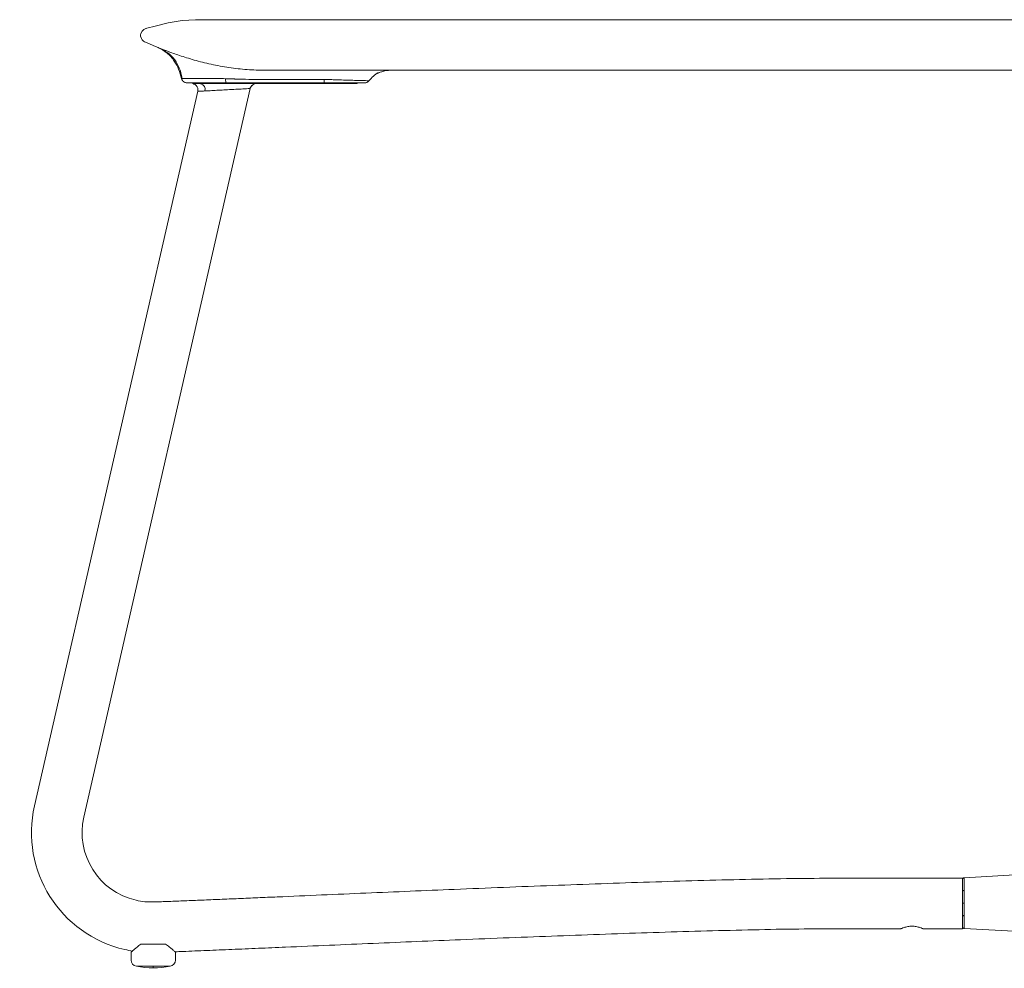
# Model space of a CAD drawing. Extents: x 6 to 143, y 738 to 839.
# Tile 2 of 9: x 6 to 37, y 809 to 839. Entities that reach past the tile are written whole.
import ezdxf

# ---------------------------------------------------------------- set-up
doc = ezdxf.new("R2010")
doc.units = 0
doc.header["$MEASUREMENT"] = 0
doc.layers.get('0').update_dxf_attribs({"lineweight": 0})

msp = doc.modelspace()

# ---------------------------------------------------------------- linework, layer by layer
at = {"color": 18, "lineweight": 9, "true_color": 0x000000}
for p, q in [((16.725, 837.515), (16.766, 837.548)), ((11.02, 837.285), (11.02, 837.309)), ((12.12, 837.285), (12.12, 837.309)), ((15.12, 837.285), (12.12, 837.285)), ((12.968, 837.275), (12.965, 837.275)), ((13.015, 837.285), (15.12, 837.285)), ((15.12, 837.285), (15.12, 837.309)), ((15.12, 837.285), (15.12, 837.285)), ((16.22, 837.285), (16.22, 837.309)), ((6.01, 814.429), (11.175, 837.044)), ((7.569, 814.073), (12.836, 837.129)), ((12.836, 837.129), (12.822, 837.129)), ((35.369, 812.136), (31.369, 812.136)), ((35.416, 812.149), (37.569, 812.271)), ((33.419, 810.536), (31.369, 810.536)), ((33.769, 810.617), (33.7, 810.613)), ((35.369, 810.536), (34.119, 810.536)), ((35.416, 810.544), (37.569, 810.423)), ((9.069, 809.545), (9.069, 809.8)), ((10.469, 809.545), (10.469, 809.8))]:
    msp.add_line(p, q, dxfattribs=at)
for points in [[(11.101, 839.309), (10.684, 839.283), (10.241, 839.207), (9.781, 839.093), (9.611, 839.05), (9.569, 839.039), (9.548, 839.034), (9.537, 839.031), (9.537, 839.031), (9.536, 839.031), (9.536, 839.031), (9.536, 839.031), (9.536, 839.031), (9.536, 839.031), (9.536, 839.031), (9.536, 839.031), (9.536, 839.031), (9.507, 839.021), (9.465, 838.999), (9.413, 838.95), (9.374, 838.872), (9.367, 838.827), (9.369, 838.782), (9.391, 838.711), (9.417, 838.671), (9.457, 838.632), (9.492, 838.611), (9.499, 838.608), (9.502, 838.606), (9.502, 838.606), (9.502, 838.606), (9.502, 838.606), (9.502, 838.606), (9.502, 838.606), (9.502, 838.606), (9.502, 838.606), (9.837, 838.461), (9.918, 838.427)], [(12.12, 837.285), (11.997, 837.285), (11.876, 837.285), (11.758, 837.285), (11.645, 837.285), (11.537, 837.285), (11.437, 837.285), (11.345, 837.285), (11.263, 837.285)], [(15.12, 837.285), (14.959, 837.285), (14.806, 837.285), (14.669, 837.285), (14.555, 837.285), (14.469, 837.285), (14.416, 837.285), (14.398, 837.285), (14.416, 837.285), (14.469, 837.285), (14.555, 837.285), (14.669, 837.285), (14.806, 837.285), (14.959, 837.285), (15.12, 837.285)], [(15.12, 837.285), (15.322, 837.285), (15.517, 837.285), (15.699, 837.285), (15.861, 837.285), (15.997, 837.285), (16.104, 837.285), (16.178, 837.285), (16.215, 837.285), (16.215, 837.285), (16.178, 837.285), (16.104, 837.285), (15.997, 837.285), (15.861, 837.285), (15.699, 837.285), (15.517, 837.285), (15.322, 837.285), (15.12, 837.285)], [(15.12, 837.285), (15.28, 837.285), (15.433, 837.285), (15.57, 837.285), (15.684, 837.285), (15.77, 837.285), (15.823, 837.285), (15.842, 837.285), (15.823, 837.285), (15.77, 837.285), (15.684, 837.285), (15.57, 837.285), (15.433, 837.285), (15.28, 837.285), (15.12, 837.285)], [(35.369, 810.536), (35.369, 810.556), (35.369, 810.615), (35.369, 810.711), (35.369, 810.837), (35.369, 810.989), (35.369, 811.158), (35.369, 811.336), (35.369, 811.514), (35.369, 811.683), (35.369, 811.835), (35.369, 811.962), (35.369, 812.057), (35.369, 812.116), (35.369, 812.136)], [(35.419, 811.347), (35.41, 811.347), (35.4, 811.347), (35.391, 811.347), (35.384, 811.347), (35.377, 811.347), (35.373, 811.347), (35.37, 811.347), (35.369, 811.347)], [(10.159, 810.05), (10.069, 810.05), (9.973, 810.05), (9.872, 810.05), (9.769, 810.05), (9.666, 810.05), (9.565, 810.05), (9.468, 810.05), (9.378, 810.05)], [(9.233, 809.348), (9.243, 809.348), (9.274, 809.348), (9.323, 809.348), (9.39, 809.348), (9.471, 809.348), (9.564, 809.348), (9.664, 809.348), (9.769, 809.348)], [(9.769, 809.348), (9.873, 809.348), (9.974, 809.348), (10.066, 809.348), (10.148, 809.348), (10.214, 809.348), (10.264, 809.348), (10.294, 809.348), (10.305, 809.348)], [(9.769, 809.348), (9.769, 809.337), (9.769, 809.327), (9.769, 809.319), (9.769, 809.312), (9.769, 809.307), (9.769, 809.303), (9.769, 809.301), (9.769, 809.3)]]:
    msp.add_lwpolyline(points, dxfattribs=at)
for points, knots in [([(11.101, 839.309), (11.111, 839.309), (11.122, 839.309), (11.155, 839.309), (11.188, 839.309), (11.245, 839.309), (11.318, 839.309), (11.391, 839.309), (11.48, 839.309), (11.586, 839.309), (11.693, 839.309), (11.817, 839.309), (11.957, 839.309), (12.097, 839.309), (12.254, 839.309), (12.425, 839.309), (12.597, 839.309), (12.784, 839.309), (12.985, 839.309), (13.187, 839.309), (13.403, 839.309), (13.631, 839.309), (13.861, 839.309), (14.103, 839.309), (14.357, 839.309), (14.677, 839.309), (15.016, 839.309), (15.372, 839.309), (15.729, 839.309), (16.102, 839.309), (16.49, 839.309), (16.881, 839.309), (17.287, 839.309), (17.703, 839.309), (18.121, 839.309), (18.55, 839.309), (18.99, 839.309), (19.43, 839.309), (19.88, 839.309), (20.341, 839.309), (20.76, 839.309), (21.187, 839.309), (21.622, 839.309), (22.058, 839.309), (22.501, 839.309), (22.952, 839.309), (23.402, 839.309), (23.859, 839.309), (24.326, 839.309), (24.788, 839.309), (25.258, 839.309), (25.737, 839.309), (26.215, 839.309), (26.702, 839.309), (27.198, 839.309), (27.691, 839.309), (28.194, 839.309), (28.705, 839.309), (29.214, 839.309), (29.731, 839.309), (30.257, 839.309), (30.736, 839.309), (31.223, 839.309), (31.715, 839.309), (32.206, 839.309), (32.703, 839.309), (33.205, 839.309), (33.706, 839.309), (34.211, 839.309), (34.721, 839.309), (35.23, 839.309), (35.742, 839.309), (36.258, 839.309), (36.773, 839.309), (37.29, 839.309), (37.809, 839.309), (38.327, 839.309), (38.847, 839.309), (39.367, 839.309)], [0, 0, 0, 0, 1, 1, 1, 2, 2, 2, 3, 3, 3, 4, 4, 4, 5, 5, 5, 6, 6, 6, 7, 7, 7, 8, 8, 8, 9, 9, 9, 10, 10, 10, 11, 11, 11, 12, 12, 12, 13, 13, 13, 14, 14, 14, 15, 15, 15, 16, 16, 16, 17, 17, 17, 18, 18, 18, 19, 19, 19, 20, 20, 20, 21, 21, 21, 22, 22, 22, 23, 23, 23, 24, 24, 24, 25, 25, 25, 26, 26, 26, 26]), ([(9.917, 838.426), (9.921, 838.425), (9.925, 838.423), (9.938, 838.418), (9.951, 838.413), (9.972, 838.405), (9.999, 838.394), (10.027, 838.383), (10.06, 838.37), (10.099, 838.355), (10.139, 838.34), (10.184, 838.323), (10.235, 838.304), (10.286, 838.285), (10.342, 838.264), (10.403, 838.243), (10.464, 838.221), (10.53, 838.199), (10.6, 838.175), (10.67, 838.152), (10.745, 838.128), (10.822, 838.104), (10.9, 838.08), (10.981, 838.056), (11.065, 838.032), (11.149, 838.009), (11.236, 837.985), (11.325, 837.963), (11.415, 837.94), (11.506, 837.919), (11.598, 837.898), (11.691, 837.878), (11.785, 837.859), (11.879, 837.841), (11.973, 837.824), (12.068, 837.808), (12.163, 837.794), (12.353, 837.765), (12.543, 837.743), (12.735, 837.73), (12.926, 837.717), (13.118, 837.713), (13.31, 837.709)], [0, 0, 0, 0, 1, 1, 1, 2, 2, 2, 3, 3, 3, 4, 4, 4, 5, 5, 5, 6, 6, 6, 7, 7, 7, 8, 8, 8, 9, 9, 9, 10, 10, 10, 11, 11, 11, 12, 12, 12, 13, 13, 13, 14, 14, 14, 14]), ([(9.917, 838.426), (10.018, 838.373), (10.119, 838.32), (10.207, 838.249), (10.295, 838.178), (10.37, 838.091), (10.434, 837.996), (10.488, 837.916), (10.533, 837.831), (10.569, 837.743), (10.608, 837.646), (10.636, 837.545), (10.665, 837.444)], [0, 0, 0, 0, 1, 1, 1, 2, 2, 2, 3, 3, 3, 4, 4, 4, 4]), ([(10.009, 838.39), (10.109, 838.336), (10.208, 838.283), (10.293, 838.21), (10.369, 838.144), (10.434, 838.063), (10.489, 837.976), (10.541, 837.892), (10.583, 837.802), (10.614, 837.71), (10.645, 837.62), (10.665, 837.527), (10.685, 837.434)], [0, 0, 0, 0, 1, 1, 1, 2, 2, 2, 3, 3, 3, 4, 4, 4, 4]), ([(37.367, 837.709), (36.859, 837.709), (36.351, 837.709), (35.848, 837.709), (35.34, 837.709), (34.838, 837.709), (34.34, 837.709), (33.838, 837.709), (33.342, 837.709), (32.852, 837.709), (32.356, 837.709), (31.867, 837.709), (31.386, 837.709), (30.899, 837.709), (30.42, 837.709), (29.948, 837.709), (29.471, 837.709), (29.003, 837.709), (28.542, 837.709), (28.077, 837.709), (27.62, 837.709), (27.171, 837.709), (26.672, 837.709), (26.184, 837.709), (25.706, 837.709), (25.217, 837.709), (24.738, 837.709), (24.268, 837.709), (23.795, 837.709), (23.331, 837.709), (22.876, 837.709), (22.421, 837.709), (21.975, 837.709), (21.54, 837.709), (21.104, 837.709), (20.679, 837.709), (20.263, 837.709), (19.848, 837.709), (19.443, 837.709), (19.049, 837.709), (18.661, 837.709), (18.283, 837.709), (17.92, 837.709), (17.563, 837.709), (17.221, 837.709), (16.894, 837.709), (16.57, 837.709), (16.262, 837.709), (15.972, 837.709), (15.686, 837.709), (15.417, 837.709), (15.168, 837.709), (14.974, 837.709), (14.792, 837.709), (14.623, 837.709), (14.456, 837.709), (14.302, 837.709), (14.162, 837.709), (14.023, 837.709), (13.898, 837.709), (13.787, 837.709), (13.676, 837.709), (13.579, 837.709), (13.502, 837.709), (13.425, 837.709), (13.367, 837.709), (13.31, 837.709)], [0, 0, 0, 0, 1, 1, 1, 2, 2, 2, 3, 3, 3, 4, 4, 4, 5, 5, 5, 6, 6, 6, 7, 7, 7, 8, 8, 8, 9, 9, 9, 10, 10, 10, 11, 11, 11, 12, 12, 12, 13, 13, 13, 14, 14, 14, 15, 15, 15, 16, 16, 16, 17, 17, 17, 18, 18, 18, 19, 19, 19, 20, 20, 20, 21, 21, 21, 22, 22, 22, 22]), ([(17.317, 837.709), (17.243, 837.705), (17.169, 837.702), (17.096, 837.688), (17.029, 837.676), (16.963, 837.654), (16.901, 837.626), (16.84, 837.598), (16.783, 837.564), (16.732, 837.522), (16.68, 837.479), (16.635, 837.428), (16.591, 837.377)], [0, 0, 0, 0, 1, 1, 1, 2, 2, 2, 3, 3, 3, 4, 4, 4, 4]), ([(16.766, 837.548), (16.77, 837.552), (16.773, 837.556), (16.789, 837.571), (16.792, 837.573), (16.795, 837.576), (16.799, 837.579), (16.802, 837.581), (16.806, 837.584), (16.81, 837.587), (16.815, 837.59), (16.82, 837.594), (16.825, 837.597), (16.831, 837.6), (16.837, 837.604), (16.843, 837.607), (16.85, 837.611), (16.857, 837.614), (16.864, 837.617), (16.872, 837.621), (16.88, 837.625), (16.888, 837.628), (16.909, 837.637), (16.929, 837.643), (16.946, 837.649), (17.005, 837.669), (17.049, 837.678), (17.093, 837.688)], [0, 0, 0, 0, 1, 1, 1, 2, 2, 2, 3, 3, 3, 4, 4, 4, 5, 5, 5, 6, 6, 6, 7, 7, 7, 8, 8, 8, 9, 9, 9, 9]), ([(10.682, 837.443), (10.677, 837.443), (10.671, 837.444), (10.668, 837.444), (10.666, 837.444), (10.665, 837.444), (10.665, 837.444)], [0, 0, 0, 0, 1, 1, 1, 2, 2, 2, 2]), ([(10.665, 837.444), (10.671, 837.422), (10.677, 837.401), (10.69, 837.385), (10.694, 837.381), (10.698, 837.378), (10.702, 837.374)], [0, 0, 0, 0, 1, 1, 1, 2, 2, 2, 2]), ([(10.671, 837.444), (10.674, 837.43), (10.677, 837.417), (10.683, 837.404), (10.688, 837.391), (10.696, 837.379), (10.706, 837.367), (10.715, 837.356), (10.726, 837.346), (10.739, 837.338), (10.751, 837.33), (10.765, 837.324), (10.779, 837.318)], [0, 0, 0, 0, 1, 1, 1, 2, 2, 2, 3, 3, 3, 4, 4, 4, 4]), ([(10.736, 837.443), (10.723, 837.443), (10.711, 837.443), (10.702, 837.443), (10.694, 837.443), (10.688, 837.443), (10.682, 837.443)], [0, 0, 0, 0, 1, 1, 1, 2, 2, 2, 2]), ([(10.824, 837.444), (10.805, 837.444), (10.786, 837.444), (10.77, 837.443), (10.758, 837.443), (10.747, 837.443), (10.736, 837.443)], [0, 0, 0, 0, 1, 1, 1, 2, 2, 2, 2]), ([(10.742, 837.336), (10.756, 837.328), (10.771, 837.321), (10.786, 837.316), (10.801, 837.311), (10.818, 837.31), (10.835, 837.309)], [0, 0, 0, 0, 1, 1, 1, 2, 2, 2, 2]), ([(12.056, 837.442), (11.962, 837.443), (11.868, 837.444), (11.776, 837.444), (11.683, 837.444), (11.592, 837.444), (11.505, 837.444), (11.419, 837.444), (11.336, 837.444), (11.258, 837.444), (11.167, 837.444), (11.082, 837.444), (11.011, 837.444), (10.94, 837.444), (10.882, 837.444), (10.824, 837.444)], [0, 0, 0, 0, 1, 1, 1, 2, 2, 2, 3, 3, 3, 4, 4, 4, 5, 5, 5, 5]), ([(10.835, 837.309), (10.838, 837.309), (10.842, 837.309), (10.855, 837.309), (10.865, 837.309), (10.881, 837.309), (10.898, 837.309)], [0, 0, 0, 0, 1, 1, 1, 2, 2, 2, 2]), ([(10.898, 837.309), (10.91, 837.309), (10.923, 837.309), (10.937, 837.309), (10.949, 837.309), (10.962, 837.309), (10.975, 837.309)], [0, 0, 0, 0, 1, 1, 1, 2, 2, 2, 2]), ([(10.975, 837.309), (11.042, 837.309), (11.11, 837.309), (11.195, 837.309), (11.281, 837.309), (11.385, 837.309), (11.496, 837.309), (11.583, 837.309), (11.676, 837.309), (11.771, 837.309), (11.867, 837.309), (11.966, 837.309), (12.065, 837.309)], [0, 0, 0, 0, 1, 1, 1, 2, 2, 2, 3, 3, 3, 4, 4, 4, 4]), ([(11.02, 837.285), (11.044, 837.277), (11.069, 837.269), (11.09, 837.256), (11.102, 837.249), (11.112, 837.24), (11.122, 837.23), (11.132, 837.22), (11.141, 837.209), (11.148, 837.197), (11.156, 837.186), (11.162, 837.173), (11.167, 837.16), (11.172, 837.147), (11.176, 837.134), (11.178, 837.12), (11.181, 837.095), (11.178, 837.07), (11.175, 837.044)], [0, 0, 0, 0, 1, 1, 1, 2, 2, 2, 3, 3, 3, 4, 4, 4, 5, 5, 5, 6, 6, 6, 6]), ([(11.263, 837.285), (11.193, 837.285), (11.123, 837.285), (11.082, 837.285), (11.042, 837.285), (11.031, 837.285), (11.02, 837.285)], [0, 0, 0, 0, 1, 1, 1, 2, 2, 2, 2]), ([(11.263, 837.285), (11.327, 837.285), (11.391, 837.285), (11.462, 837.285), (11.544, 837.285), (11.635, 837.285), (11.73, 837.285), (11.835, 837.285), (11.944, 837.285), (12.052, 837.285), (12.166, 837.285), (12.28, 837.285), (12.387, 837.285), (12.493, 837.285), (12.592, 837.285), (12.679, 837.285), (12.76, 837.285), (12.83, 837.285), (12.887, 837.285), (12.937, 837.285), (12.977, 837.285), (12.999, 837.285), (13.018, 837.285), (13.025, 837.285), (13.031, 837.285)], [0, 0, 0, 0, 1, 1, 1, 2, 2, 2, 3, 3, 3, 4, 4, 4, 5, 5, 5, 6, 6, 6, 7, 7, 7, 8, 8, 8, 8]), ([(11.404, 837.053), (11.431, 837.153), (11.37, 837.257), (11.269, 837.283), (11.267, 837.284), (11.265, 837.284), (11.263, 837.285)], [0, 0, 0, 0, 1, 1, 1, 2, 2, 2, 2]), ([(12.114, 837.44), (12.103, 837.44), (12.092, 837.441), (12.082, 837.441), (12.073, 837.442), (12.065, 837.442), (12.056, 837.442)], [0, 0, 0, 0, 1, 1, 1, 2, 2, 2, 2]), ([(12.056, 837.442), (12.056, 837.422), (12.057, 837.402), (12.057, 837.385), (12.058, 837.366), (12.059, 837.35), (12.06, 837.338), (12.061, 837.328), (12.062, 837.32), (12.063, 837.316), (12.063, 837.312), (12.064, 837.31), (12.065, 837.309)], [0, 0, 0, 0, 1, 1, 1, 2, 2, 2, 3, 3, 3, 4, 4, 4, 4]), ([(12.065, 837.309), (12.339, 837.309), (12.612, 837.309), (12.885, 837.309), (13.159, 837.309), (13.433, 837.309), (13.706, 837.309), (14.136, 837.309), (14.566, 837.309), (14.996, 837.309)], [0, 0, 0, 0, 1, 1, 1, 2, 2, 2, 3, 3, 3, 3]), ([(12.23, 837.436), (12.208, 837.437), (12.186, 837.437), (12.165, 837.438), (12.148, 837.439), (12.131, 837.439), (12.114, 837.44)], [0, 0, 0, 0, 1, 1, 1, 2, 2, 2, 2]), ([(12.291, 837.434), (12.28, 837.434), (12.268, 837.434), (12.257, 837.435), (12.248, 837.435), (12.239, 837.436), (12.23, 837.436)], [0, 0, 0, 0, 1, 1, 1, 2, 2, 2, 2]), ([(12.353, 837.431), (12.341, 837.432), (12.33, 837.432), (12.318, 837.433), (12.309, 837.433), (12.3, 837.433), (12.291, 837.434)], [0, 0, 0, 0, 1, 1, 1, 2, 2, 2, 2]), ([(13.356, 837.411), (13.169, 837.413), (12.981, 837.414), (12.794, 837.418), (12.647, 837.422), (12.5, 837.427), (12.353, 837.431)], [0, 0, 0, 0, 1, 1, 1, 2, 2, 2, 2]), ([(12.955, 837.285), (12.934, 837.285), (12.913, 837.285), (12.887, 837.285), (12.838, 837.285), (12.769, 837.285), (12.679, 837.285), (12.675, 837.285), (12.671, 837.285), (12.666, 837.285)], [0, 0, 0, 0, 1, 1, 1, 2, 2, 2, 3, 3, 3, 3]), ([(12.827, 837.129), (12.837, 837.153), (12.848, 837.177), (12.863, 837.197), (12.879, 837.218), (12.9, 837.235), (12.921, 837.252)], [0, 0, 0, 0, 1, 1, 1, 2, 2, 2, 2]), ([(13.031, 837.285), (13.029, 837.285), (13.026, 837.285), (12.999, 837.285), (12.99, 837.285), (12.978, 837.285), (12.967, 837.285)], [0, 0, 0, 0, 1, 1, 1, 2, 2, 2, 2]), ([(13.419, 837.411), (13.408, 837.411), (13.396, 837.411), (13.384, 837.411), (13.375, 837.411), (13.366, 837.411), (13.356, 837.411)], [0, 0, 0, 0, 1, 1, 1, 2, 2, 2, 2]), ([(13.482, 837.411), (13.471, 837.411), (13.459, 837.411), (13.447, 837.411), (13.438, 837.411), (13.429, 837.411), (13.419, 837.411)], [0, 0, 0, 0, 1, 1, 1, 2, 2, 2, 2]), ([(14.617, 837.413), (14.405, 837.412), (14.193, 837.412), (13.982, 837.411), (13.815, 837.411), (13.649, 837.411), (13.482, 837.411)], [0, 0, 0, 0, 1, 1, 1, 2, 2, 2, 2]), ([(14.87, 837.415), (14.823, 837.414), (14.776, 837.414), (14.728, 837.414), (14.691, 837.414), (14.654, 837.413), (14.617, 837.413)], [0, 0, 0, 0, 1, 1, 1, 2, 2, 2, 2]), ([(14.997, 837.415), (14.973, 837.415), (14.95, 837.415), (14.926, 837.415), (14.907, 837.415), (14.889, 837.415), (14.87, 837.415)], [0, 0, 0, 0, 1, 1, 1, 2, 2, 2, 2]), ([(14.996, 837.309), (15.029, 837.309), (15.062, 837.309), (15.095, 837.309), (15.121, 837.309), (15.146, 837.309), (15.172, 837.309)], [0, 0, 0, 0, 1, 1, 1, 2, 2, 2, 2]), ([(15.118, 837.416), (15.095, 837.416), (15.073, 837.416), (15.05, 837.416), (15.032, 837.416), (15.015, 837.415), (14.997, 837.415)], [0, 0, 0, 0, 1, 1, 1, 2, 2, 2, 2]), ([(15.177, 837.416), (15.166, 837.416), (15.155, 837.416), (15.144, 837.416), (15.135, 837.416), (15.127, 837.416), (15.118, 837.416)], [0, 0, 0, 0, 1, 1, 1, 2, 2, 2, 2]), ([(15.177, 837.416), (15.177, 837.399), (15.177, 837.383), (15.176, 837.369), (15.176, 837.354), (15.175, 837.341), (15.175, 837.332), (15.174, 837.324), (15.174, 837.318), (15.174, 837.314), (15.173, 837.311), (15.173, 837.31), (15.172, 837.309)], [0, 0, 0, 0, 1, 1, 1, 2, 2, 2, 3, 3, 3, 4, 4, 4, 4]), ([(15.172, 837.309), (15.285, 837.309), (15.397, 837.309), (15.505, 837.309), (15.613, 837.309), (15.717, 837.309), (15.814, 837.309), (15.911, 837.309), (16.001, 837.309), (16.079, 837.309), (16.158, 837.309), (16.226, 837.309), (16.282, 837.309), (16.338, 837.309), (16.382, 837.309), (16.409, 837.309), (16.435, 837.309), (16.444, 837.309), (16.452, 837.309)], [0, 0, 0, 0, 1, 1, 1, 2, 2, 2, 3, 3, 3, 4, 4, 4, 5, 5, 5, 6, 6, 6, 6]), ([(16.591, 837.377), (16.585, 837.377), (16.58, 837.377), (16.564, 837.377), (16.548, 837.378), (16.52, 837.379), (16.485, 837.379), (16.45, 837.38), (16.407, 837.381), (16.357, 837.383), (16.306, 837.384), (16.248, 837.386), (16.183, 837.387), (16.118, 837.389), (16.046, 837.391), (15.97, 837.393), (15.892, 837.396), (15.81, 837.398), (15.724, 837.401), (15.637, 837.403), (15.547, 837.406), (15.455, 837.409), (15.408, 837.411), (15.362, 837.413), (15.315, 837.414), (15.269, 837.415), (15.223, 837.416), (15.177, 837.416)], [0, 0, 0, 0, 1, 1, 1, 2, 2, 2, 3, 3, 3, 4, 4, 4, 5, 5, 5, 6, 6, 6, 7, 7, 7, 8, 8, 8, 9, 9, 9, 9]), ([(16.452, 837.309), (16.467, 837.31), (16.482, 837.311), (16.497, 837.315), (16.505, 837.317), (16.514, 837.32), (16.522, 837.324), (16.533, 837.328), (16.543, 837.334), (16.552, 837.34), (16.566, 837.351), (16.578, 837.364), (16.591, 837.377)], [0, 0, 0, 0, 1, 1, 1, 2, 2, 2, 3, 3, 3, 4, 4, 4, 4]), ([(11.404, 837.053), (11.339, 837.05), (11.274, 837.047), (11.235, 837.046), (11.197, 837.044), (11.186, 837.044), (11.175, 837.044)], [0, 0, 0, 0, 1, 1, 1, 2, 2, 2, 2]), ([(12.822, 837.129), (12.819, 837.128), (12.816, 837.128), (12.81, 837.128), (12.795, 837.127), (12.761, 837.125), (12.719, 837.123), (12.672, 837.121), (12.616, 837.118), (12.551, 837.114), (12.481, 837.11), (12.4, 837.106), (12.314, 837.101), (12.227, 837.097), (12.135, 837.092), (12.043, 837.087), (12.012, 837.085), (11.981, 837.084), (11.95, 837.082), (11.941, 837.081), (11.932, 837.081), (11.923, 837.08), (11.876, 837.078), (11.829, 837.075), (11.782, 837.073), (11.706, 837.069), (11.632, 837.065), (11.565, 837.061), (11.507, 837.058), (11.456, 837.055), (11.404, 837.053)], [0, 0, 0, 0, 1, 1, 1, 2, 2, 2, 3, 3, 3, 4, 4, 4, 5, 5, 5, 6, 6, 6, 7, 7, 7, 8, 8, 8, 9, 9, 9, 10, 10, 10, 10]), ([(6.01, 814.429), (5.542, 812.383), (6.822, 810.346), (8.868, 809.878), (8.952, 809.859), (9.036, 809.843), (9.12, 809.83)], [0, 0, 0, 0, 1, 1, 1, 2, 2, 2, 2]), ([(7.569, 814.073), (7.299, 812.888), (8.04, 811.709), (9.224, 811.438), (9.41, 811.396), (9.6, 811.378), (9.791, 811.384)], [0, 0, 0, 0, 1, 1, 1, 2, 2, 2, 2]), ([(31.369, 812.136), (30.905, 812.133), (30.442, 812.131), (29.979, 812.125), (29.488, 812.119), (28.997, 812.109), (28.506, 812.098), (28.003, 812.087), (27.5, 812.074), (26.996, 812.06), (26.487, 812.046), (25.978, 812.03), (25.47, 812.014), (24.959, 811.997), (24.448, 811.98), (23.937, 811.962), (23.424, 811.943), (22.911, 811.925), (22.399, 811.905), (21.883, 811.886), (21.367, 811.866), (20.851, 811.845), (20.33, 811.825), (19.809, 811.804), (19.289, 811.782), (18.358, 811.744), (17.427, 811.705), (16.496, 811.665), (15.561, 811.625), (14.626, 811.584), (13.69, 811.544), (13.485, 811.535), (13.279, 811.526), (13.073, 811.517), (12.872, 811.509), (12.67, 811.5), (12.468, 811.491), (12.271, 811.483), (12.074, 811.475), (11.877, 811.466), (11.687, 811.458), (11.497, 811.451), (11.307, 811.443), (11.127, 811.435), (10.946, 811.428), (10.765, 811.421), (10.595, 811.414), (10.426, 811.407), (10.256, 811.401), (10.101, 811.395), (9.946, 811.39), (9.791, 811.384)], [0, 0, 0, 0, 1, 1, 1, 2, 2, 2, 3, 3, 3, 4, 4, 4, 5, 5, 5, 6, 6, 6, 7, 7, 7, 8, 8, 8, 9, 9, 9, 10, 10, 10, 11, 11, 11, 12, 12, 12, 13, 13, 13, 14, 14, 14, 15, 15, 15, 16, 16, 16, 17, 17, 17, 17]), ([(35.369, 812.099), (35.369, 812.103), (35.369, 812.107), (35.37, 812.111), (35.371, 812.115), (35.372, 812.119), (35.374, 812.122), (35.376, 812.125), (35.378, 812.129), (35.38, 812.131), (35.383, 812.134), (35.385, 812.137), (35.388, 812.139), (35.392, 812.142), (35.398, 812.145), (35.403, 812.147), (35.407, 812.148), (35.412, 812.149), (35.416, 812.149)], [0, 0, 0, 0, 1, 1, 1, 2, 2, 2, 3, 3, 3, 4, 4, 4, 5, 5, 5, 6, 6, 6, 6]), ([(35.416, 812.149), (35.417, 812.143), (35.417, 812.137), (35.418, 812.12), (35.418, 812.103), (35.419, 812.075), (35.419, 812.039), (35.419, 812.004), (35.418, 811.962), (35.418, 811.912), (35.417, 811.863), (35.417, 811.805), (35.416, 811.748)], [0, 0, 0, 0, 1, 1, 1, 2, 2, 2, 3, 3, 3, 4, 4, 4, 4]), ([(35.369, 811.724), (35.369, 811.727), (35.37, 811.73), (35.372, 811.732), (35.373, 811.734), (35.374, 811.735), (35.376, 811.737), (35.378, 811.738), (35.38, 811.74), (35.382, 811.741), (35.387, 811.743), (35.392, 811.745), (35.398, 811.746), (35.404, 811.747), (35.41, 811.748), (35.416, 811.748)], [0, 0, 0, 0, 1, 1, 1, 2, 2, 2, 3, 3, 3, 4, 4, 4, 5, 5, 5, 5]), ([(35.416, 811.748), (35.417, 811.685), (35.418, 811.621), (35.418, 811.554), (35.419, 811.487), (35.419, 811.417), (35.419, 811.347)], [0, 0, 0, 0, 1, 1, 1, 2, 2, 2, 2]), ([(35.419, 811.347), (35.413, 811.347), (35.406, 811.347), (35.4, 811.347), (35.394, 811.347), (35.388, 811.347), (35.384, 811.347), (35.379, 811.347), (35.375, 811.347), (35.373, 811.347), (35.37, 811.347), (35.369, 811.347), (35.369, 811.347)], [0, 0, 0, 0, 1, 1, 1, 2, 2, 2, 3, 3, 3, 4, 4, 4, 4]), ([(35.419, 811.347), (35.419, 811.276), (35.419, 811.206), (35.418, 811.139), (35.418, 811.072), (35.417, 811.009), (35.416, 810.945)], [0, 0, 0, 0, 1, 1, 1, 2, 2, 2, 2]), ([(35.369, 810.97), (35.369, 810.968), (35.369, 810.966), (35.37, 810.965), (35.371, 810.963), (35.372, 810.961), (35.374, 810.959), (35.376, 810.958), (35.378, 810.956), (35.38, 810.955), (35.382, 810.953), (35.385, 810.952), (35.387, 810.951), (35.392, 810.949), (35.397, 810.948), (35.403, 810.947), (35.407, 810.946), (35.411, 810.946), (35.416, 810.945)], [0, 0, 0, 0, 1, 1, 1, 2, 2, 2, 3, 3, 3, 4, 4, 4, 5, 5, 5, 6, 6, 6, 6]), ([(35.416, 810.945), (35.417, 810.888), (35.417, 810.83), (35.418, 810.78), (35.418, 810.731), (35.419, 810.689), (35.419, 810.654), (35.419, 810.619), (35.418, 810.59), (35.418, 810.573), (35.417, 810.556), (35.417, 810.55), (35.416, 810.544)], [0, 0, 0, 0, 1, 1, 1, 2, 2, 2, 3, 3, 3, 4, 4, 4, 4]), ([(31.369, 810.536), (30.918, 810.533), (30.467, 810.531), (30.016, 810.526), (29.535, 810.52), (29.054, 810.51), (28.573, 810.499), (28.078, 810.488), (27.583, 810.475), (27.089, 810.462), (26.587, 810.448), (26.086, 810.433), (25.585, 810.416), (25.081, 810.4), (24.577, 810.383), (24.074, 810.365), (23.568, 810.348), (23.062, 810.329), (22.556, 810.31), (22.047, 810.291), (21.537, 810.271), (21.028, 810.251), (20.514, 810.231), (20, 810.21), (19.486, 810.189), (18.566, 810.151), (17.647, 810.112), (16.728, 810.073), (15.802, 810.034), (14.876, 809.993), (13.949, 809.953), (13.664, 809.941), (13.378, 809.929), (13.093, 809.917), (12.815, 809.905), (12.536, 809.893), (12.258, 809.881), (11.991, 809.87), (11.724, 809.859), (11.457, 809.848), (11.206, 809.837), (10.955, 809.827), (10.704, 809.817), (10.622, 809.814), (10.541, 809.811), (10.459, 809.808)], [0, 0, 0, 0, 1, 1, 1, 2, 2, 2, 3, 3, 3, 4, 4, 4, 5, 5, 5, 6, 6, 6, 7, 7, 7, 8, 8, 8, 9, 9, 9, 10, 10, 10, 11, 11, 11, 12, 12, 12, 13, 13, 13, 14, 14, 14, 15, 15, 15, 15]), ([(33.419, 810.536), (33.42, 810.537), (33.421, 810.537), (33.426, 810.539), (33.43, 810.541), (33.437, 810.544), (33.446, 810.547), (33.464, 810.555), (33.489, 810.565), (33.522, 810.575), (33.554, 810.586), (33.592, 810.596), (33.634, 810.604), (33.655, 810.608), (33.677, 810.611), (33.7, 810.613), (33.722, 810.615), (33.745, 810.616), (33.769, 810.617)], [0, 0, 0, 0, 1, 1, 1, 2, 2, 2, 3, 3, 3, 4, 4, 4, 5, 5, 5, 6, 6, 6, 6]), ([(33.769, 810.617), (33.792, 810.616), (33.815, 810.615), (33.838, 810.613), (33.86, 810.611), (33.882, 810.608), (33.904, 810.604), (33.946, 810.596), (33.984, 810.586), (34.016, 810.575), (34.048, 810.565), (34.074, 810.555), (34.092, 810.547), (34.101, 810.544), (34.108, 810.541), (34.112, 810.539), (34.116, 810.537), (34.117, 810.537), (34.119, 810.536)], [0, 0, 0, 0, 1, 1, 1, 2, 2, 2, 3, 3, 3, 4, 4, 4, 5, 5, 5, 6, 6, 6, 6]), ([(35.416, 810.544), (35.412, 810.545), (35.407, 810.545), (35.403, 810.546), (35.398, 810.548), (35.392, 810.551), (35.388, 810.555), (35.385, 810.557), (35.383, 810.559), (35.38, 810.562), (35.378, 810.565), (35.376, 810.568), (35.374, 810.571), (35.372, 810.575), (35.371, 810.578), (35.37, 810.582), (35.369, 810.586), (35.369, 810.59), (35.369, 810.594)], [0, 0, 0, 0, 1, 1, 1, 2, 2, 2, 3, 3, 3, 4, 4, 4, 5, 5, 5, 6, 6, 6, 6]), ([(9.378, 810.05), (9.336, 810.019), (9.294, 809.987), (9.257, 809.958), (9.22, 809.929), (9.187, 809.901), (9.159, 809.877), (9.131, 809.854), (9.107, 809.833), (9.093, 809.821), (9.078, 809.808), (9.074, 809.804), (9.069, 809.8)], [0, 0, 0, 0, 1, 1, 1, 2, 2, 2, 3, 3, 3, 4, 4, 4, 4]), ([(10.469, 809.8), (10.464, 809.804), (10.459, 809.808), (10.445, 809.821), (10.431, 809.833), (10.407, 809.853), (10.379, 809.877), (10.351, 809.901), (10.318, 809.928), (10.281, 809.958), (10.244, 809.987), (10.201, 810.018), (10.159, 810.05)], [0, 0, 0, 0, 1, 1, 1, 2, 2, 2, 3, 3, 3, 4, 4, 4, 4])]:
    msp.add_open_spline(points, degree=3, knots=knots, dxfattribs=at)
for points in [[(13.031, 837.285), (12.938, 837.285), (12.857, 837.22), (12.836, 837.129)], [(9.069, 809.545), (9.069, 809.448), (9.138, 809.365), (9.233, 809.348)], [(10.305, 809.348), (10.4, 809.365), (10.469, 809.448), (10.469, 809.545)], [(9.233, 809.348), (9.587, 809.284), (9.95, 809.284), (10.305, 809.348)]]:
    msp.add_open_spline(points, degree=3, dxfattribs=at)

doc.saveas('drawing.dxf')
